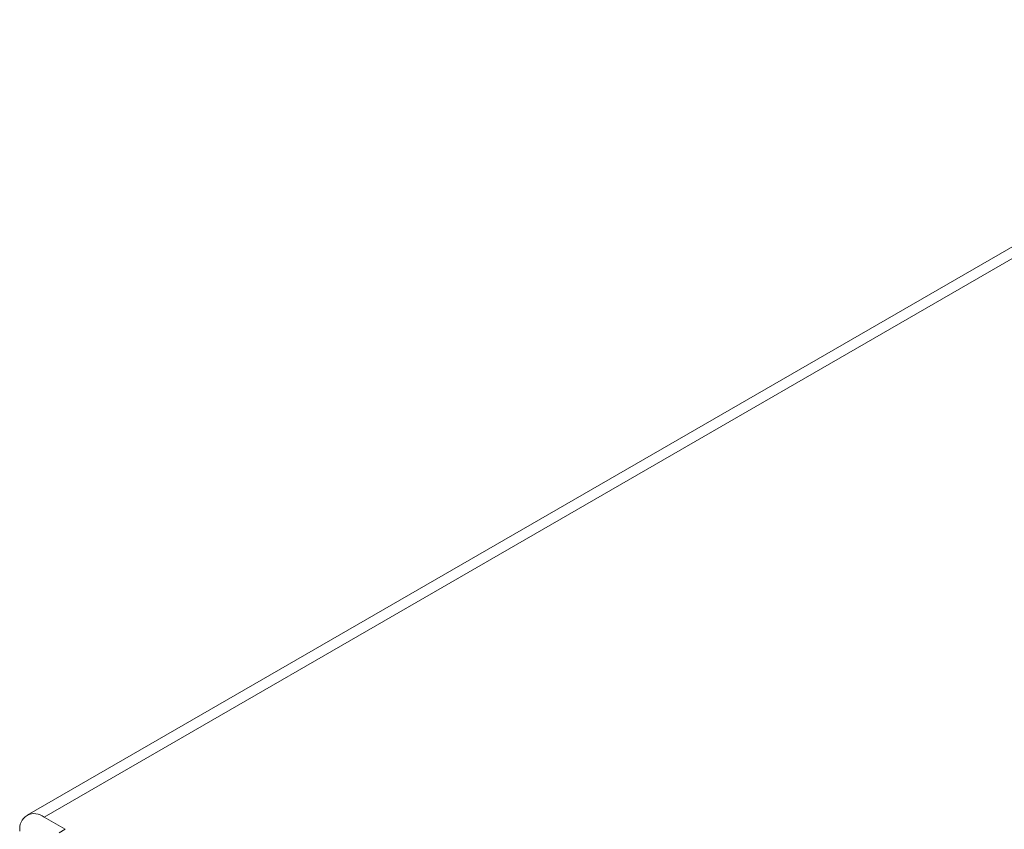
# Model space of a CAD drawing. Header units: millimetres. Extents: x 0 to 840, y -35 to 594.
# Tile 11 of 14: x 593 to 621, y 246 to 270. Entities that reach past the tile are written whole.
import ezdxf

# ---------------------------------------------------------------- set-up
doc = ezdxf.new("R2010")
doc.units = ezdxf.units.MM
doc.header["$LTSCALE"] = 2

msp = doc.modelspace()

# ---------------------------------------------------------------- linework, layer by layer
at = {"color": 7, "linetype": 'Continuous', "lineweight": 15}
for p, q in [((745.476, 334.647), (593.023, 246.639)), ((745.976, 334.598), (593.523, 246.589)), ((594.135, 246.236), (593.523, 246.589)), ((593.958, 246.134), (594.135, 246.236))]:
    msp.add_line(p, q, dxfattribs=at)
msp.add_arc((593.247, 246.251), 0.437, 50.7958, 189.215, dxfattribs=at)

doc.saveas('drawing.dxf')
